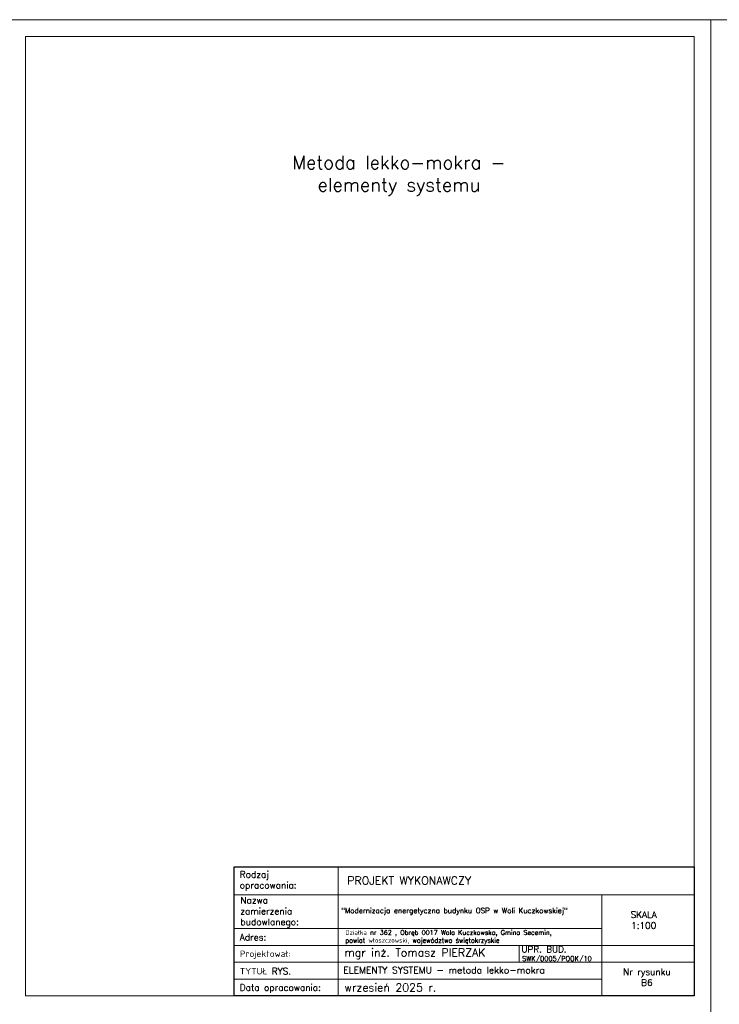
# Model space of a CAD drawing. Header units: millimetres. Extents: x 0 to 152651, y 46550 to 81081.
# Tile 67 of 109: x 137048 to 139140, y 55484 to 58430. Entities that reach past the tile are written whole.
import ezdxf

# ---------------------------------------------------------------- set-up
doc = ezdxf.new("R2010")
doc.units = ezdxf.units.MM
doc.layers.add('cienka', color=3, linetype='Continuous', lineweight=18)
doc.layers.add('opisy', color=4, linetype='Continuous', lineweight=18)
doc.styles.add('KASIA', font='romans.shx', dxfattribs={"height": 20})

msp = doc.modelspace()

# ---------------------------------------------------------------- linework, layer by layer
at = {"layer": 'cienka', "color": 18, "true_color": 0x000000}
for p, q in [((137015.372, 58429.514), (139115.372, 58429.514)), ((139115.372, 58429.514), (139115.372, 55459.514)), ((139115.372, 55459.514), (139115.372, 58429.514)), ((139115.372, 58429.514), (141215.372, 58429.514)), ((139115.372, 55459.514), (139115.372, 58429.514)), ((137065.372, 58379.514), (139065.372, 58379.514)), ((137065.372, 55509.514), (137065.372, 58379.514)), ((139065.372, 58379.514), (139065.372, 55509.514)), ((138542.351, 55661.261), (138542.351, 55610.912)), ((138753.372, 55610.28), (139065.372, 55610.28)), ((139065.372, 55509.514), (137065.372, 55509.514))]:
    msp.add_line(p, q, dxfattribs=at)
at = {"layer": 'opisy', "color": 18, "linetype": 'Continuous', "lineweight": 0, "true_color": 0x000000, "flags": 128}
for points in [[(137689.662, 55509.514), (137689.662, 55895.812), (138000.951, 55895.777), (138000.951, 55509.48)], [(138789.372, 55811.812), (139065.372, 55811.812), (139065.372, 55660.629), (138789.372, 55660.629)]]:
    msp.add_lwpolyline(points, close=True, dxfattribs=at)
for points in [[(137689.662, 55895.794), (139065.372, 55895.794), (139065.372, 55811.812), (137689.662, 55811.812)], [(138729.372, 55895.794), (139065.372, 55895.794)], [(137689.662, 55711.029), (138789.372, 55711.029), (138789.372, 55559.88), (137689.662, 55559.88)], [(137689.662, 55660.629), (138789.372, 55660.629), (138789.372, 55610.28), (137689.662, 55610.28)], [(138729.372, 55660.629), (139065.372, 55660.629)], [(137689.662, 55610.28), (138789.372, 55610.28), (138789.372, 55559.897), (137689.662, 55559.897)], [(137725.662, 55559.897), (138789.372, 55559.897), (138789.372, 55509.514), (137725.662, 55509.514)]]:
    msp.add_lwpolyline(points, dxfattribs=at)
at = {"layer": 'opisy', "color": 18, "lineweight": 25, "true_color": 0x000000}
msp.add_lwpolyline([(137689.662, 55895.794), (139065.372, 55895.794), (139065.372, 55509.514), (137689.662, 55509.514)], close=True, dxfattribs=at)

# ---------------------------------------------------------------- texts
at = {"layer": 'opisy', "color": 18, "linetype": 'Continuous', "lineweight": 0, "true_color": 0x000000, "attachment_point": 4, "style": 'KASIA'}
for s, insert, char_height, width in [('\\pxqc;Metoda lekko-mokra - elementy systemu', (137709.066, 57962.503), 40, 946.31605), ('\\A1;{\\H0.80952x;Rodzaj opracowania:}', (137706.488, 55853.525), 24, 141.54434), ('\\A1;\\pxql;PROJEKT WYKONAWCZY', (138027.84, 55854.606), 24, 946.31605), ('\\A1;\\pxql;{\\H0.80952x;Nazwa \\Pzamierzenia\\Pbudowlanego:}', (137708.306, 55759.827), 24, 141.54434), ('\\A1;"Modernizacja energetyczna budynku OSP w Woli Kuczkowskiej"', (138010.099, 55762.327), 15.6, 787.57688), ('\\A1;\\pxqc;{\\H0.80952x;SKALA\\P1:100}', (138540.376, 55736.611), 24, 747.85817), ('\\A1;\\pxql;{\\H0.80952x;Adres:}', (137706.488, 55685.132), 24, 141.54434), ('\\A1;Działka nr 362 , Obręb 0017 Wola Kuczkowska, Gmina Secemin, \\Ppowiat włoszczowski, województwo świętokrzyskie', (138022.058, 55685.192), 14, 817.77748), ('\\A1;\\pxql;{\\H0.80952x;Projektował:}', (137706.488, 55632.654), 24, 747.85817), ('\\A1;mgr inż. Tomasz PIERZAK', (138019.33, 55635.345), 24, 747.85817), ('\\A1;UPR. BUD.', (138548.861, 55649.095), 19.2, 598.28653), ('\\A1;SWK/0005/POOK/10', (138550.867, 55618.803), 14.4, 448.7149), ('\\A1;\\pxql;{\\H0.80952x;TYTUŁ RYS.}', (137706.488, 55583.449), 24, 747.85817), ('\\A1;ELEMENTY SYSTEMU - metoda lekko-mokra', (138016.054, 55586.68), 20, 836.60494), ('\\A1;\\pxqc;{\\H0.80952x;Nr rysunku\\PB6}', (138550.003, 55565.594), 24, 747.85817), ('\\A1;wrzesień 2025 r.', (138019.33, 55534.735), 24, 747.85817), ('\\A1;\\pxql;{\\H0.80952x;Data opracowania:}', (137706.488, 55531.411), 24, 747.85817)]:
    msp.add_mtext(s, dxfattribs=dict(at, insert=insert, char_height=char_height, width=width))

doc.saveas('drawing.dxf')
